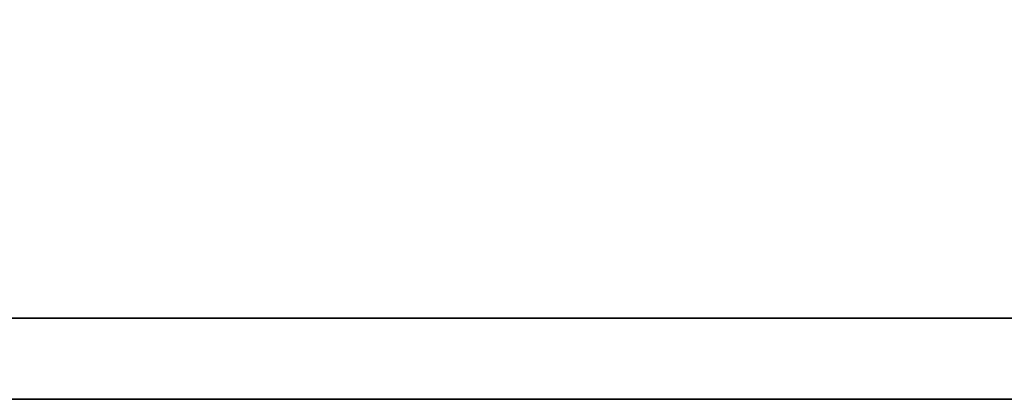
# Model space of a CAD drawing. Header units: millimetres. Extents: x 300 to 586, y 283 to 388.
# Tile 27 of 53: x 508.013 to 509.921, y 314.955 to 315.691. Entities that reach past the tile are written whole.
import ezdxf

# ---------------------------------------------------------------- set-up
doc = ezdxf.new("R2010")
doc.units = ezdxf.units.MM
doc.layers.add('DIM', color=4, linetype='Continuous')
doc.layers.add('layer 1', color=7, linetype='Continuous')

# ---------------------------------------------------------------- blocks, each defined once
blk = doc.blocks.new('TBI MOTION logo(完整正式版)')
at = {"layer": 'layer 1', "color": 22, "lineweight": 35}
blk.add_open_spline([(75.90875, -9.47875), (75.90875, -9.47875), (75.90875, -12.28625), (75.90875, -12.28625), (75.90875, -12.28625), (75.90875, -12.28625), (75.90875, -12.47875), (75.90875, -12.47875), (75.90875, -12.47875), (75.90875, -12.47875), (75.71625, -12.47875), (75.71625, -12.47875), (75.71625, -12.47875), (75.71625, -12.47875), (-88.32875, -12.47875), (-88.32875, -12.47875), (-88.32875, -12.47875), (-88.32875, -12.47875), (-88.32875, -13.29375), (-88.32875, -13.29375), (-88.32875, -13.29375), (-88.32875, -13.29375), (82.89125, -13.29375), (82.89125, -13.29375), (82.89125, -13.29375), (82.89125, -13.29375), (75.90875, -9.47875), (75.90875, -9.47875)], degree=3, knots=[0, 0, 0, 0, 0.1428571, 0.1428571, 0.1428571, 0.1428572, 0.2857143, 0.2857143, 0.2857143, 0.2857143, 0.4285714, 0.4285714, 0.4285714, 0.4285714, 0.5714286, 0.5714286, 0.5714286, 0.5714286, 0.7142857, 0.7142857, 0.7142857, 0.7142857, 0.8571429, 0.8571429, 0.8571429, 0.8571429, 1, 1, 1, 1], dxfattribs=at)

msp = doc.modelspace()

# ---------------------------------------------------------------- block references
at = {"layer": 'DIM', "color": 7, "xscale": 0.1927795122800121, "yscale": 0.1927795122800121, "zscale": 0.1927795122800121}
msp.add_blockref('TBI MOTION logo(完整正式版)', (521.792, 317.518), dxfattribs=at)

doc.saveas('drawing.dxf')
